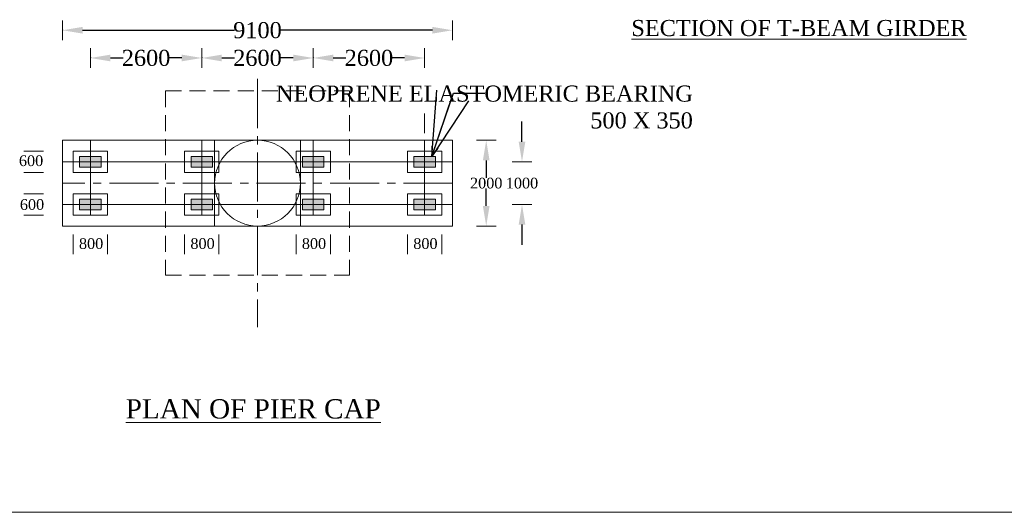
# Model space of a CAD drawing. Header units: millimetres. Extents: x -20950785 to 389010297, y -11535949 to 14056629.
# Tile 36 of 256: x 9404877 to 9450807, y -1181503 to -1158527. Entities that reach past the tile are written whole.
import ezdxf

# ---------------------------------------------------------------- set-up
doc = ezdxf.new("R2010")
doc.units = ezdxf.units.MM
doc.header["$LTSCALE"] = 60
doc.header["$MEASUREMENT"] = 0
doc.linetypes.add('CENTER2', pattern=[28.575, 19.05, -3.175, 3.175, -3.175])
doc.linetypes.add('HIDDEN', pattern=[0.375, 0.25, -0.125])
doc.layers.add('TEXT', color=7, linetype='Continuous')
doc.dimstyles.get("Standard").update_dxf_attribs({"dimtxt": 400, "dimasz": 215, "dimexe": 0.18, "dimexo": 0.0625, "dimgap": 0.09, "dimtad": 0, "dimtih": 1, "dimtoh": 1, "dimdec": 0, "dimzin": 4, "dimdsep": 46, "dimtxsty": 'Standard', "dimblk": 'OPEN90', "dimcen": 0, "dimadec": 0, "dimazin": 1, "dimtfac": 1, "dimtdec": 0, "dimtix": 1, "dimtofl": 0, "dimtmove": 0, "dimatfit": 3, "dimldrblk": 'OPEN30', "dimfxl": 1, "dimtolj": 1, "dimtzin": 0, "dimarcsym": 0})

# ---------------------------------------------------------------- blocks, each defined once
blk = doc.blocks.new('*D341')
at = {"color": 0, "linetype": 'Continuous', "lineweight": -2, "transparency": 16777216}
for p, q in [((9426639, -1164152), (9426640, -1164152)), ((9426639, -1165087), (9426639, -1165897)), ((9426639, -1167216), (9426639, -1166406)), ((9426639, -1168151), (9426640, -1168151))]:
    blk.add_line(p, q, dxfattribs=at)
for points in [[(9426484, -1165087), (9426795, -1165087), (9426639, -1164152)], [(9426484, -1167216), (9426795, -1167216), (9426639, -1168151)]]:
    blk.add_solid(points, dxfattribs=at)
at = {"layer": 'Defpoints', "color": 0, "linetype": 'Continuous', "lineweight": -2, "transparency": 16777216}
for p in [(9426639, -1164152), (9426639, -1168151), (9426639, -1168151)]:
    blk.add_point(p, dxfattribs=at)
at = {"color": 0, "linetype": 'Continuous', "lineweight": 9, "transparency": 16777216, "insert": (9426639, -1166151), "char_height": 500, "attachment_point": 5}
blk.add_mtext('\\A1;{\\fTimes New Roman|b0|i0|c0|p18;2000}', dxfattribs=at)
blk = doc.blocks.new('*D342')
at = {"color": 0, "linetype": 'Continuous', "lineweight": -2, "transparency": 16777216}
for p, q in [((9428308, -1164217), (9428308, -1163282)), ((9428308, -1165152), (9428308, -1165152)), ((9428308, -1167151), (9428308, -1167151)), ((9428308, -1168086), (9428308, -1169021))]:
    blk.add_line(p, q, dxfattribs=at)
for points in [[(9428152, -1164217), (9428464, -1164217), (9428308, -1165152)], [(9428152, -1168086), (9428464, -1168086), (9428308, -1167151)]]:
    blk.add_solid(points, dxfattribs=at)
at = {"layer": 'Defpoints', "color": 0, "linetype": 'Continuous', "lineweight": -2, "transparency": 16777216}
for p in [(9428308, -1165152), (9428308, -1167151), (9428308, -1167151)]:
    blk.add_point(p, dxfattribs=at)
at = {"color": 0, "linetype": 'Continuous', "lineweight": 9, "transparency": 16777216, "insert": (9428308, -1166151), "char_height": 500, "attachment_point": 5}
blk.add_mtext('\\A1;{\\fTimes New Roman|b0|i0|c0|p18;1000}', dxfattribs=at)
blk = doc.blocks.new('*D318')
at = {"color": 0, "linetype": 'Continuous', "lineweight": -2, "transparency": 16777216}
for p, q in [((9408172, -1160296), (9408172, -1160313)), ((9409107, -1160313), (9409696, -1160313)), ((9412436, -1160313), (9411848, -1160313)), ((9413371, -1160313), (9413371, -1160313))]:
    blk.add_line(p, q, dxfattribs=at)
for points in [[(9409107, -1160157), (9409107, -1160469), (9408172, -1160313)], [(9412436, -1160157), (9412436, -1160469), (9413371, -1160313)]]:
    blk.add_solid(points, dxfattribs=at)
at = {"layer": 'Defpoints', "color": 0, "linetype": 'Continuous', "lineweight": -2, "transparency": 16777216}
for p in [(9408172, -1160296), (9408172, -1160313), (9413371, -1160313)]:
    blk.add_point(p, dxfattribs=at)
at = {"color": 0, "linetype": 'Continuous', "lineweight": 9, "transparency": 16777216, "insert": (9410772, -1160313), "char_height": 500, "attachment_point": 5}
blk.add_mtext('\\A1;{\\fTimes New Roman|b0|i0|c0|p18;\\H1.5x;2600}', dxfattribs=at)
blk = doc.blocks.new('*D319')
at = {"color": 0, "linetype": 'Continuous', "lineweight": -2, "transparency": 16777216}
for p, q in [((9413371, -1160296), (9413371, -1160313)), ((9414306, -1160313), (9414894, -1160313)), ((9417634, -1160313), (9417046, -1160313)), ((9418569, -1160313), (9418569, -1160313))]:
    blk.add_line(p, q, dxfattribs=at)
for points in [[(9414306, -1160157), (9414306, -1160469), (9413371, -1160313)], [(9417634, -1160157), (9417634, -1160469), (9418569, -1160313)]]:
    blk.add_solid(points, dxfattribs=at)
at = {"layer": 'Defpoints', "color": 0, "linetype": 'Continuous', "lineweight": -2, "transparency": 16777216}
for p in [(9413371, -1160296), (9413371, -1160313), (9418569, -1160313)]:
    blk.add_point(p, dxfattribs=at)
at = {"color": 0, "linetype": 'Continuous', "lineweight": 9, "transparency": 16777216, "insert": (9415970, -1160313), "char_height": 500, "attachment_point": 5}
blk.add_mtext('\\A1;{\\fTimes New Roman|b0|i0|c0|p18;\\H1.5x;2600}', dxfattribs=at)
blk = doc.blocks.new('*D320')
at = {"color": 0, "linetype": 'Continuous', "lineweight": -2, "transparency": 16777216}
for p, q in [((9418569, -1160296), (9418569, -1160313)), ((9419504, -1160313), (9420093, -1160313)), ((9422833, -1160313), (9422244, -1160313)), ((9423768, -1160313), (9423768, -1160313))]:
    blk.add_line(p, q, dxfattribs=at)
for points in [[(9419504, -1160157), (9419504, -1160469), (9418569, -1160313)], [(9422833, -1160157), (9422833, -1160469), (9423768, -1160313)]]:
    blk.add_solid(points, dxfattribs=at)
at = {"layer": 'Defpoints', "color": 0, "linetype": 'Continuous', "lineweight": -2, "transparency": 16777216}
for p in [(9418569, -1160296), (9418569, -1160313), (9423768, -1160313)]:
    blk.add_point(p, dxfattribs=at)
at = {"color": 0, "linetype": 'Continuous', "lineweight": 9, "transparency": 16777216, "insert": (9421169, -1160313), "char_height": 500, "attachment_point": 5}
blk.add_mtext('\\A1;{\\fTimes New Roman|b0|i0|c0|p18;\\H1.5x;2600}', dxfattribs=at)
blk = doc.blocks.new('*D321')
at = {"color": 0, "linetype": 'Continuous', "lineweight": -2, "transparency": 16777216}
for p, q in [((9406873, -1159002), (9406873, -1159019)), ((9407808, -1159019), (9414904, -1159019)), ((9424132, -1159019), (9417036, -1159019)), ((9425067, -1159019), (9425067, -1159019))]:
    blk.add_line(p, q, dxfattribs=at)
for points in [[(9407808, -1158863), (9407808, -1159174), (9406873, -1159019)], [(9424132, -1158863), (9424132, -1159174), (9425067, -1159019)]]:
    blk.add_solid(points, dxfattribs=at)
at = {"layer": 'Defpoints', "color": 0, "linetype": 'Continuous', "lineweight": -2, "transparency": 16777216}
for p in [(9406873, -1159002), (9406873, -1159019), (9425067, -1159019)]:
    blk.add_point(p, dxfattribs=at)
at = {"color": 0, "linetype": 'Continuous', "lineweight": 9, "transparency": 16777216, "insert": (9415970, -1159019), "char_height": 500, "attachment_point": 5}
blk.add_mtext('\\A1;{\\fTimes New Roman|b0|i0|c0|p18;\\H1.5x;9100}', dxfattribs=at)

msp = doc.modelspace()

# ---------------------------------------------------------------- hatches: boundary and pattern name
at = {"linetype": 'Continuous', "lineweight": 9}
h = msp.add_hatch(color=256, dxfattribs=at)
h.dxf.hatch_style = 1
h.paths.add_polyline_path([(9408172.46, -1164901.63), (9407672.61, -1164901.63), (9407672.61, -1165151.56), (9408172.46, -1165151.56)])
h.paths.add_polyline_path([(9408672.3, -1164901.63), (9408172.46, -1164901.63), (9408172.46, -1165151.56), (9408672.3, -1165151.56)])
h.paths.add_polyline_path([(9408672.3, -1165151.56), (9408172.46, -1165151.56), (9408172.46, -1165401.48), (9408672.3, -1165401.48)])
h.paths.add_polyline_path([(9408172.46, -1165151.56), (9407672.61, -1165151.56), (9407672.61, -1165401.48), (9408172.46, -1165401.48)])
h = msp.add_hatch(color=256, dxfattribs=at)
h.dxf.hatch_style = 1
h.paths.add_polyline_path([(9413370.88, -1164901.63), (9412871.03, -1164901.63), (9412871.03, -1165151.56), (9413370.88, -1165151.56)])
h.paths.add_polyline_path([(9413870.73, -1164901.63), (9413370.88, -1164901.63), (9413370.88, -1165151.56), (9413870.73, -1165151.56)])
h.paths.add_polyline_path([(9413870.73, -1165151.56), (9413370.88, -1165151.56), (9413370.88, -1165401.48), (9413870.73, -1165401.48)])
h.paths.add_polyline_path([(9413370.88, -1165151.56), (9412871.03, -1165151.56), (9412871.03, -1165401.48), (9413370.88, -1165401.48)])
h = msp.add_hatch(color=256, dxfattribs=at)
h.dxf.hatch_style = 1
h.paths.add_polyline_path([(9418569.31, -1164901.63), (9418069.46, -1164901.63), (9418069.46, -1165151.56), (9418569.31, -1165151.56)])
h.paths.add_polyline_path([(9419069.16, -1164901.63), (9418569.31, -1164901.63), (9418569.31, -1165151.56), (9419069.16, -1165151.56)])
h.paths.add_polyline_path([(9419069.16, -1165151.56), (9418569.31, -1165151.56), (9418569.31, -1165401.48), (9419069.16, -1165401.48)])
h.paths.add_polyline_path([(9418569.31, -1165151.56), (9418069.46, -1165151.56), (9418069.46, -1165401.48), (9418569.31, -1165401.48)])
h = msp.add_hatch(color=256, dxfattribs=at)
h.dxf.hatch_style = 1
h.paths.add_polyline_path([(9423767.74, -1164901.63), (9423267.89, -1164901.63), (9423267.89, -1165151.56), (9423767.74, -1165151.56)])
h.paths.add_polyline_path([(9424267.59, -1164901.63), (9423767.74, -1164901.63), (9423767.74, -1165151.56), (9424267.59, -1165151.56)])
h.paths.add_polyline_path([(9424267.59, -1165151.56), (9423767.74, -1165151.56), (9423767.74, -1165401.48), (9424267.59, -1165401.48)])
h.paths.add_polyline_path([(9423767.74, -1165151.56), (9423267.89, -1165151.56), (9423267.89, -1165401.48), (9423767.74, -1165401.48)])
h = msp.add_hatch(color=256, dxfattribs=at)
h.dxf.hatch_style = 1
h.paths.add_polyline_path([(9408172.46, -1166901.03), (9407672.61, -1166901.03), (9407672.61, -1167150.95), (9408172.46, -1167150.95)])
h.paths.add_polyline_path([(9408672.3, -1166901.03), (9408172.46, -1166901.03), (9408172.46, -1167150.95), (9408672.3, -1167150.95)])
h.paths.add_polyline_path([(9408672.3, -1167150.95), (9408172.46, -1167150.95), (9408172.46, -1167400.88), (9408672.3, -1167400.88)])
h.paths.add_polyline_path([(9408172.46, -1167150.95), (9407672.61, -1167150.95), (9407672.61, -1167400.88), (9408172.46, -1167400.88)])
h = msp.add_hatch(color=256, dxfattribs=at)
h.dxf.hatch_style = 1
h.paths.add_polyline_path([(9413370.88, -1166901.03), (9412871.03, -1166901.03), (9412871.03, -1167150.95), (9413370.88, -1167150.95)])
h.paths.add_polyline_path([(9413870.73, -1166901.03), (9413370.88, -1166901.03), (9413370.88, -1167150.95), (9413870.73, -1167150.95)])
h.paths.add_polyline_path([(9413870.73, -1167150.95), (9413370.88, -1167150.95), (9413370.88, -1167400.88), (9413870.73, -1167400.88)])
h.paths.add_polyline_path([(9413370.88, -1167150.95), (9412871.03, -1167150.95), (9412871.03, -1167400.88), (9413370.88, -1167400.88)])
h = msp.add_hatch(color=256, dxfattribs=at)
h.dxf.hatch_style = 1
h.paths.add_polyline_path([(9418569.31, -1166901.03), (9418069.46, -1166901.03), (9418069.46, -1167150.95), (9418569.31, -1167150.95)])
h.paths.add_polyline_path([(9419069.16, -1166901.03), (9418569.31, -1166901.03), (9418569.31, -1167150.95), (9419069.16, -1167150.95)])
h.paths.add_polyline_path([(9419069.16, -1167150.95), (9418569.31, -1167150.95), (9418569.31, -1167400.88), (9419069.16, -1167400.88)])
h.paths.add_polyline_path([(9418569.31, -1167150.95), (9418069.46, -1167150.95), (9418069.46, -1167400.88), (9418569.31, -1167400.88)])
h = msp.add_hatch(color=256, dxfattribs=at)
h.dxf.hatch_style = 1
h.paths.add_polyline_path([(9423767.74, -1166901.03), (9423267.89, -1166901.03), (9423267.89, -1167150.95), (9423767.74, -1167150.95)])
h.paths.add_polyline_path([(9424267.59, -1166901.03), (9423767.74, -1166901.03), (9423767.74, -1167150.95), (9424267.59, -1167150.95)])
h.paths.add_polyline_path([(9424267.59, -1167150.95), (9423767.74, -1167150.95), (9423767.74, -1167400.88), (9424267.59, -1167400.88)])
h.paths.add_polyline_path([(9423767.74, -1167150.95), (9423267.89, -1167150.95), (9423267.89, -1167400.88), (9423767.74, -1167400.88)])

# ---------------------------------------------------------------- linework, layer by layer
for p, q in [((9406872.85, -1158561.41), (9406872.85, -1159476.28)), ((9425067.35, -1158561.41), (9425067.35, -1159476.28)), ((9408172.46, -1159855.7), (9408172.46, -1160770.56)), ((9413370.88, -1159855.7), (9413370.88, -1160770.56)), ((9418569.31, -1159855.7), (9418569.31, -1160770.56)), ((9423767.74, -1159855.7), (9423767.74, -1160770.56)), ((9423767.74, -1162909.15), (9423767.74, -1163824.02)), ((9406872.85, -1164151.86), (9425067.35, -1164151.86)), ((9406872.85, -1164151.86), (9406872.85, -1168150.65)), ((9408172.46, -1164151.86), (9408172.46, -1167650.8)), ((9413370.88, -1164151.86), (9413370.88, -1167650.8)), ((9413970.7, -1168150.65), (9413970.7, -1164151.86)), ((9417969.49, -1168150.65), (9417969.49, -1164151.86)), ((9418569.31, -1164151.86), (9418569.31, -1167650.8)), ((9423767.74, -1164151.86), (9423767.74, -1167650.8)), ((9425067.35, -1164151.86), (9425067.35, -1168150.65)), ((9427096.84, -1164151.86), (9426181.98, -1164151.86)), ((9405988.85, -1164651.71), (9405073.98, -1164651.71)), ((9406872.85, -1165151.56), (9425067.35, -1165151.56)), ((9428765.66, -1165151.56), (9427850.8, -1165151.56)), ((9405988.85, -1165651.41), (9405073.98, -1165651.41)), ((9413970.7, -1166151.26), (9413970.7, -1168150.65)), ((9405988.85, -1166651.11), (9405073.98, -1166651.11)), ((9406872.85, -1167150.95), (9425067.35, -1167150.95)), ((9428765.66, -1167150.95), (9427850.8, -1167150.95)), ((9405988.85, -1167650.8), (9405073.98, -1167650.8)), ((9406872.85, -1168150.65), (9425067.35, -1168150.65)), ((9427096.84, -1168150.65), (9426181.98, -1168150.65)), ((9407372.7, -1168545.8), (9407372.7, -1169460.67)), ((9408972.21, -1168545.8), (9408972.21, -1169460.67)), ((9412571.13, -1168545.8), (9412571.13, -1169460.67)), ((9414170.64, -1168545.8), (9414170.64, -1169460.67)), ((9417769.55, -1168545.8), (9417769.55, -1169460.67)), ((9419369.07, -1168545.8), (9419369.07, -1169460.67)), ((9422967.98, -1168545.8), (9422967.98, -1169460.67)), ((9424567.5, -1168545.8), (9424567.5, -1169460.67)), ((9322684.92, -1181503.43), (9494188.64, -1181503.43))]:
    msp.add_line(p, q, dxfattribs=at)
at = {"linetype": 'CENTER2', "lineweight": 9, "ltscale": 2}
for p, q in [((9415970.1, -1161292.86), (9415970.1, -1172874.9)), ((9425067.35, -1166151.26), (9406872.85, -1166151.26))]:
    msp.add_line(p, q, dxfattribs=at)
at = {"linetype": 'HIDDEN', "lineweight": 9, "ltscale": 50}
for p, q in [((9411671.4, -1161852.56), (9411671.4, -1170449.96)), ((9411671.4, -1161852.56), (9420268.8, -1161852.56)), ((9420268.8, -1161852.56), (9420268.8, -1170449.96)), ((9411671.4, -1170449.96), (9420268.8, -1170449.96))]:
    msp.add_line(p, q, dxfattribs=at)
at = {"linetype": 'Continuous', "lineweight": 9, "ltscale": 2}
for q in [(9424095.89, -1164422.1), (9424390.87, -1164523.56)]:
    msp.add_line((9424095.89, -1164901.63), q, dxfattribs=at)
at = {"linetype": 'Continuous', "lineweight": 9}
for points in [[(9407372.7, -1164651.71), (9408972.21, -1164651.71), (9408972.21, -1165651.41), (9407372.7, -1165651.41)], [(9412571.13, -1164651.71), (9414170.64, -1164651.71), (9414170.64, -1165651.41), (9412571.13, -1165651.41)], [(9417769.55, -1164651.71), (9419369.07, -1164651.71), (9419369.07, -1165651.41), (9417769.55, -1165651.41)], [(9422967.98, -1164651.71), (9424567.5, -1164651.71), (9424567.5, -1165651.41), (9422967.98, -1165651.41)], [(9407672.61, -1164901.63), (9408672.3, -1164901.63), (9408672.3, -1165401.48), (9407672.61, -1165401.48)], [(9412871.03, -1164901.63), (9413870.73, -1164901.63), (9413870.73, -1165401.48), (9412871.03, -1165401.48)], [(9418069.46, -1164901.63), (9419069.16, -1164901.63), (9419069.16, -1165401.48), (9418069.46, -1165401.48)], [(9423267.89, -1164901.63), (9424267.59, -1164901.63), (9424267.59, -1165401.48), (9423267.89, -1165401.48)], [(9407372.7, -1166651.11), (9408972.21, -1166651.11), (9408972.21, -1167650.8), (9407372.7, -1167650.8)], [(9407672.61, -1166901.03), (9408672.3, -1166901.03), (9408672.3, -1167400.88), (9407672.61, -1167400.88)], [(9412571.13, -1166651.11), (9414170.64, -1166651.11), (9414170.64, -1167650.8), (9412571.13, -1167650.8)], [(9412871.03, -1166901.03), (9413870.73, -1166901.03), (9413870.73, -1167400.88), (9412871.03, -1167400.88)], [(9417769.55, -1166651.11), (9419369.07, -1166651.11), (9419369.07, -1167650.8), (9417769.55, -1167650.8)], [(9418069.46, -1166901.03), (9419069.16, -1166901.03), (9419069.16, -1167400.88), (9418069.46, -1167400.88)], [(9422967.98, -1166651.11), (9424567.5, -1166651.11), (9424567.5, -1167650.8), (9422967.98, -1167650.8)], [(9423267.89, -1166901.03), (9424267.59, -1166901.03), (9424267.59, -1167400.88), (9423267.89, -1167400.88)]]:
    msp.add_lwpolyline(points, close=True, dxfattribs=at)
at = {"linetype": 'Continuous', "lineweight": 9, "ltscale": 1000}
msp.add_circle((9415970.1, -1166151.26), 1999.4, dxfattribs=at)

# ---------------------------------------------------------------- texts
at = {"linetype": 'Continuous', "lineweight": 9, "insert": (9433408.82, -1158540.05), "char_height": 780, "width": 19383.7853, "attachment_point": 1}
msp.add_mtext('{\\fTimes New Roman|b0|i0|c0|p18;\\H0.96154x;\\LSECTION OF T-BEAM GIRDER \\fTimes New Roman|b0|i1|c0|p18;  \\Ftxt|c0; }                   ', dxfattribs=at)
at = {"linetype": 'Continuous', "lineweight": 9, "insert": (9436277.79, -1162604.01), "char_height": 750, "attachment_point": 6}
msp.add_mtext('{\\fTimes New Roman|b0|i0|c0|p18;NEOPRENE ELASTOMERIC BEARING\\P 500 X 350 }', dxfattribs=at)
at = {"linetype": 'Continuous', "lineweight": 9, "char_height": 500, "attachment_point": 4, "rotation": 0.023016}
for s, insert in [('{\\fTimes New Roman|b0|i0|c0|p18;600}', (9404841.61, -1165108.32)), ('{\\fTimes New Roman|b0|i0|c0|p18;600}', (9404885.59, -1167151.17)), ('{\\fTimes New Roman|b0|i0|c0|p18;800}', (9407642, -1168973.32)), ('{\\fTimes New Roman|b0|i0|c0|p18;800}', (9412840.43, -1168973.32)), ('{\\fTimes New Roman|b0|i0|c0|p18;800}', (9418038.85, -1168973.32)), ('{\\fTimes New Roman|b0|i0|c0|p18;800}', (9423237.28, -1168973.32))]:
    msp.add_mtext(s, dxfattribs=dict(at, insert=insert))
at = {"layer": 'TEXT', "linetype": 'Continuous', "lineweight": 9, "insert": (9409821.85, -1176227.91), "char_height": 900, "width": 15471.4634, "attachment_point": 1}
msp.add_mtext('{\\fTimes New Roman|b0|i0|c0|p18;\\LPLAN OF PIER CAP}', dxfattribs=at)

# ---------------------------------------------------------------- dimensions: what is measured, and where the dimension line sits
at = {"linetype": 'Continuous', "lineweight": 9}
for base, p1, p2, text, picture, middle in [((9406872.85, -1159018.67), (9425067.35, -1159018.67), (9406872.85, -1159002.11), '{\\fTimes New Roman|b0|i0|c0|p18;\\H1.5x;9100}', '*D321', (9415970.1, -1159018.67)), ((9408172.46, -1160312.95), (9413370.88, -1160312.95), (9408172.46, -1160296.4), '{\\fTimes New Roman|b0|i0|c0|p18;\\H1.5x;2600}', '*D318', (9410771.67, -1160312.95)), ((9413370.88, -1160312.95), (9418569.31, -1160312.95), (9413370.88, -1160296.4), '{\\fTimes New Roman|b0|i0|c0|p18;\\H1.5x;2600}', '*D319', (9415970.1, -1160312.95)), ((9418569.31, -1160312.95), (9423767.74, -1160312.95), (9418569.31, -1160296.4), '{\\fTimes New Roman|b0|i0|c0|p18;\\H1.5x;2600}', '*D320', (9421168.53, -1160312.95))]:
    dim = msp.add_linear_dim(base=base, p1=p1, p2=p2, text=text, dimstyle='Standard', override={"dimtxt": 500, "dimasz": 935, "dimfxl": 300}, dxfattribs=at)
    dim.commit()
    dim.dimension.update_dxf_attribs({"geometry": picture, "text_midpoint": middle})
for base, p1, p2, text, picture, middle in [((9428308.23, -1167150.95), (9428308.23, -1165151.56), (9428308.23, -1167150.95), '{\\fTimes New Roman|b0|i0|c0|p18;1000}', '*D342', (9428308.23, -1166151.26)), ((9426639.41, -1168150.65), (9426639.41, -1164151.86), (9426639.41, -1168150.65), '{\\fTimes New Roman|b0|i0|c0|p18;2000}', '*D341', (9426639.41, -1166151.26))]:
    dim = msp.add_linear_dim(base=base, p1=p1, p2=p2, angle=90, text=text, dimstyle='Standard', override={"dimtxt": 500, "dimasz": 935, "dimfxl": 300}, dxfattribs=at)
    dim.commit()
    dim.dimension.update_dxf_attribs({"geometry": picture, "text_midpoint": middle})

# ---------------------------------------------------------------- leaders
msp.add_leader([(9424095.89, -1164901.63), (9425107.78, -1161959.7), (9426571.54, -1161959.7)], dimstyle='Standard', override={"dimtxt": 500, "dimasz": 3000, "dimfxl": 300}, dxfattribs=at)

doc.saveas('drawing.dxf')
